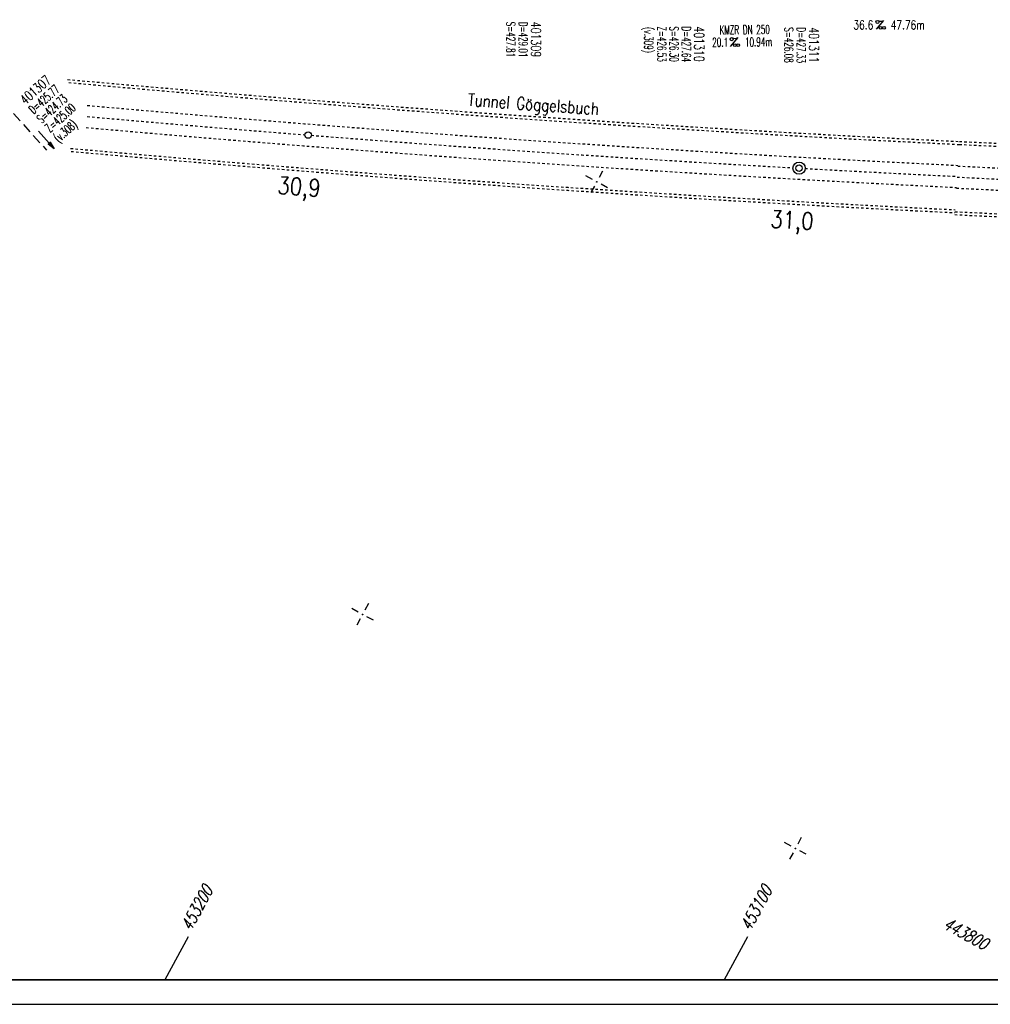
# Model space of a CAD drawing. Extents: x 0 to 1135, y 0 to 420.
# Tile 3 of 39: x 252 to 450, y 0 to 200. Entities that reach past the tile are written whole.
import ezdxf
from ezdxf.enums import TextEntityAlignment as Align

# ---------------------------------------------------------------- set-up
doc = ezdxf.new("R2010")
doc.units = 0
doc.header["$LTSCALE"] = 2
doc.header["$MEASUREMENT"] = 0
for name, pattern in [('ACAD_ISO03W100', [0.5, 0.25, -0.25]), ('ACAD_ISO05W100', [0.5, 0.25, -0.25]), ('AUSGEZOGEN', [0]), ('GESTRICH-X2', [1.5, 1, -0.5])]:
    doc.linetypes.add(name, pattern=pattern)
doc.layers.get('0').update_dxf_attribs({"linetype": 'AUSGEZOGEN'})
for name, color, linetype in [('Bahnachse', 7, 'CONTINUOUS'), ('Gleisachsen', 7, 'CONTINUOUS'), ('KANAL', 7, 'GESTRICH-X2'), ('NETZ', 250, 'CONTINUOUS'), ('PFEIL', 7, 'CONTINUOUS'), ('RAHMEN', 250, 'AUSGEZOGEN'), ('SCHACHTNR', 6, 'CONTINUOUS'), ('TEXTO', 4, 'CONTINUOUS'), ('TEXTU', 4, 'CONTINUOUS'), ('TUNNEL', 15, 'CONTINUOUS')]:
    doc.layers.add(name, color=color, linetype=linetype)
doc.styles.add('ROMANS', font='romans.shx', dxfattribs={"width": 0.8})

# ---------------------------------------------------------------- blocks, each defined once
blk = doc.blocks.new('IKR')
at = {"color": 0}
for p, q in [((0, 1), (0, 2.5)), ((-2.5, 0), (-1, 0)), ((1, 0), (2.5, 0)), ((0, -2.5), (0, -1))]:
    blk.add_line(p, q, dxfattribs=at)
blk.add_circle((0, 0), 0.05, dxfattribs=at)
blk.add_point((0, 0), dxfattribs=at)
blk = doc.blocks.new('PROM')
blk.add_line((1.57, 1.82), (0.02, 0.02))
for centre, radius in [((0.32, 1.51), 0.317), ((0.94, 0.29), 0.283), ((1.64, 0.29), 0.283)]:
    blk.add_circle(centre, radius)
blk.add_arc((0.99, 2.68), 1.03, 239.1414, 303.3549)
blk = doc.blocks.new('PFEIL2')
at = {"color": 0}
for p, q in [((0.88, 0), (-2.4, -0.01)), ((0.88, -0.27), (0.88, 0.28)), ((0.88, 0.28), (2.43, 0.01)), ((0.91, 0.27), (0.88, 0.26)), ((0.97, 0.26), (0.88, 0.25)), ((1.02, 0.25), (0.88, 0.23)), ((1.07, 0.24), (0.88, 0.21)), ((1.13, 0.23), (0.88, 0.19)), ((1.18, 0.22), (0.88, 0.17)), ((1.24, 0.21), (0.88, 0.15)), ((1.29, 0.21), (0.88, 0.14)), ((1.34, 0.2), (0.88, 0.12)), ((1.4, 0.19), (0.88, 0.1)), ((1.45, 0.18), (0.88, 0.08)), ((1.51, 0.17), (0.88, 0.06)), ((1.56, 0.16), (0.88, 0.04)), ((1.61, 0.15), (0.88, 0.02)), ((1.67, 0.14), (0.88, 0.01)), ((1.72, 0.13), (0.88, -0.01)), ((1.78, 0.12), (0.88, -0.03)), ((1.83, 0.11), (0.88, -0.05)), ((1.88, 0.1), (0.88, -0.07)), ((1.94, 0.09), (0.88, -0.09)), ((2.05, 0.08), (0.88, -0.12)), ((1.99, 0.08), (0.88, -0.11)), ((2.1, 0.07), (0.88, -0.14)), ((2.15, 0.06), (0.88, -0.16)), ((2.21, 0.05), (0.88, -0.18)), ((2.26, 0.04), (0.88, -0.2)), ((2.32, 0.03), (0.88, -0.22)), ((2.37, 0.02), (0.88, -0.23)), ((2.42, 0.01), (0.88, -0.25)), ((2.43, 0.01), (0.88, -0.27))]:
    blk.add_line(p, q, dxfattribs=at)

msp = doc.modelspace()

# ---------------------------------------------------------------- linework, layer by layer
at = {"layer": 'Bahnachse', "linetype": 'ACAD_ISO05W100'}
msp.add_lwpolyline([(442.82, 168.21, 0.005292), (509.57, 165.46)], format="xyb", dxfattribs=at)
at = {"layer": 'Bahnachse', "linetype": 'Continuous'}
for centre, radius in [((310.91, 176.75), 0.65), ((410.68, 170.02), 1.25), ((410.68, 170.02), 0.65)]:
    msp.add_circle(centre, radius, dxfattribs=at)
at = {"layer": 'Bahnachse', "linetype": 'ACAD_ISO05W100'}
for start, end in [(264.90519, 265.48342), (265.50035, 266.77777), (266.81032, 267.21329)]:
    msp.add_arc((656.75, 4563.14), 4400, start, end, dxfattribs=at)
at = {"layer": 'Gleisachsen', "linetype": 'ACAD_ISO03W100'}
for centre, radius, start, end in [((656.75, 4563.14), 4397.75, 264.90239, 267.21329), ((656.75, 4563.14), 4402.25, 264.9048, 267.21329), ((657.42, 4562.97), 4397.75, 267.20488, 268.23703), ((657.42, 4562.97), 4402.25, 267.20407, 268.23703)]:
    msp.add_arc(centre, radius, start, end, dxfattribs=at)
at = {"layer": 'KANAL'}
msp.add_line((248.96, 183.32), (257.75, 173.71), dxfattribs=at)
at = {"layer": 'NETZ'}
for p, q in [((281.82, 5.02), (286.58, 13.82)), ((395.51, 5.02), (400.26, 13.82))]:
    msp.add_line(p, q, dxfattribs=at)
at = {"layer": 'RAHMEN'}
msp.add_line((0, 0), (950, 0), dxfattribs=at)
at = {"layer": 'RAHMEN', "const_width": 0.35}
msp.add_lwpolyline([(25, 5), (1130, 5), (1130, 415), (25, 415), (25, 5)], dxfattribs=at)
at = {"layer": 'TUNNEL', "linetype": 'ACAD_ISO03W100'}
for points in [[(554.23, 170.84, -0.00632), (443.24, 174.85)], [(554.25, 171.44, -0.00632), (443.28, 175.45)], [(552.55, 156.57, -0.006255), (442.35, 160.57)], [(552.56, 157.17, -0.006255), (442.38, 161.17)]]:
    msp.add_lwpolyline(points, format="xyb", dxfattribs=at)
for centre, radius, start, end in [((657.42, 4562.97), 4392.75, 264.83546, 267.20578), ((657.42, 4562.97), 4393.35, 264.83937, 267.20567), ((657.48, 4563.37), 4407.05, 264.85938, 267.20275), ((657.48, 4563.37), 4407.65, 264.86175, 267.20265)]:
    msp.add_arc(centre, radius, start, end, dxfattribs=at)

# ---------------------------------------------------------------- block references
at = {"layer": 'NETZ', "rotation": 151.5965}
for p in [(369.55, 167.24), (321.98, 79.28), (409.94, 31.71)]:
    msp.add_blockref('IKR', p, dxfattribs=at)
at = {"layer": 'PFEIL', "rotation": 311.614313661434}
msp.add_blockref('PFEIL2', (257.67, 175.76), dxfattribs=at)
at = {"layer": 'TEXTU'}
for p, rotation in [((426.31, 198.25), 359.9565354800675), ((396.69, 194.74), 0.6287354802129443)]:
    msp.add_blockref('PROM', p, dxfattribs=dict(at, rotation=rotation))

# ---------------------------------------------------------------- texts
at = {"layer": 'Bahnachse', "linetype": 'Continuous', "style": 'ROMANS', "oblique": 360, "width": 0.8334}
for s, rotation, p in [('30,9', 355.5954, (304.57, 164.85)), ('31,0', 356.5954, (404.79, 157.98))]:
    msp.add_text(s, height=3.5, rotation=rotation, dxfattribs=at).set_placement(p)
at = {"layer": 'NETZ', "style": 'ROMANS', "oblique": 16.6, "width": 0.75}
for s, rotation, p in [('453200', 61.5965, (287.05, 14.7)), ('453100', 61.5965, (400.74, 14.7)), ('443800', 331.5965, (439.73, 15.6))]:
    msp.add_text(s, height=2.5, rotation=rotation, dxfattribs=at).set_placement(p)
at = {"layer": 'SCHACHTNR', "style": 'ROMANS'}
for s, height, rotation, width, p in [('S=427.81', 1.8, 270, 0.6, (351.2, 199.8)), ('D=429.01', 1.8, 270, 0.6, (353.72, 199.79)), ('401309', 2, 270, 0.7, (356.2, 199.79)), ('(v.309)', 1.8, 270, 0.6, (379.22, 198.73)), ('Z=426.53', 1.8, 270, 0.6, (381.89, 198.86)), ('S=426.30', 1.8, 270, 0.6, (384.38, 198.86)), ('D=427.64', 1.8, 270, 0.6, (386.89, 198.85)), ('401310', 2, 270, 0.7, (389.38, 198.85)), ('S=426.08', 1.8, 270, 0.6, (407.71, 198.67)), ('D=427.33', 1.8, 270, 0.6, (410.22, 198.66)), ('401311', 2, 270, 0.7, (412.71, 198.66)), ('401307', 2, 41.6198, 0.7, (253.43, 182.8)), ('D=425.77', 1.8, 41.6198, 0.6, (255.11, 180.92)), ('S=424.73', 1.8, 41.6198, 0.6, (256.75, 179.03)), ('Z=425.00', 1.8, 41.6198, 0.6, (258.42, 177.19)), ('(v.308)', 1.8, 41.6198, 0.6, (260.18, 175.13))]:
    msp.add_text(s, height=height, rotation=rotation, dxfattribs=dict(at, width=width)).set_placement(p)
at = {"layer": 'TEXTO', "style": 'ROMANS', "width": 0.6}
msp.add_text('KMZR DN 250', height=1.8, rotation=0.6287, dxfattribs=at).set_placement((399.65, 197.27), align=Align.CENTER)
at = {"layer": 'TEXTU', "style": 'ROMANS'}
for s, rotation, width, p in [('36.6', 359.9565, 0.75, (421.73, 198.25)), ('47.76m', 359.9565, 0.75, (429.3, 198.24)), ('20.1', 0.6287, 0.6, (393.04, 194.7)), ('10.94m', 0.6287, 0.6, (399.69, 194.76))]:
    msp.add_text(s, height=1.8, rotation=rotation, dxfattribs=dict(at, width=width)).set_placement(p)
at = {"layer": 'TUNNEL', "linetype": 'Continuous', "style": 'ROMANS', "oblique": 0, "width": 0.8}
msp.add_text('Tunnel Göggelsbuch', height=2.5, rotation=355.9061, dxfattribs=at).set_placement((343.31, 182.72))

doc.saveas('drawing.dxf')
